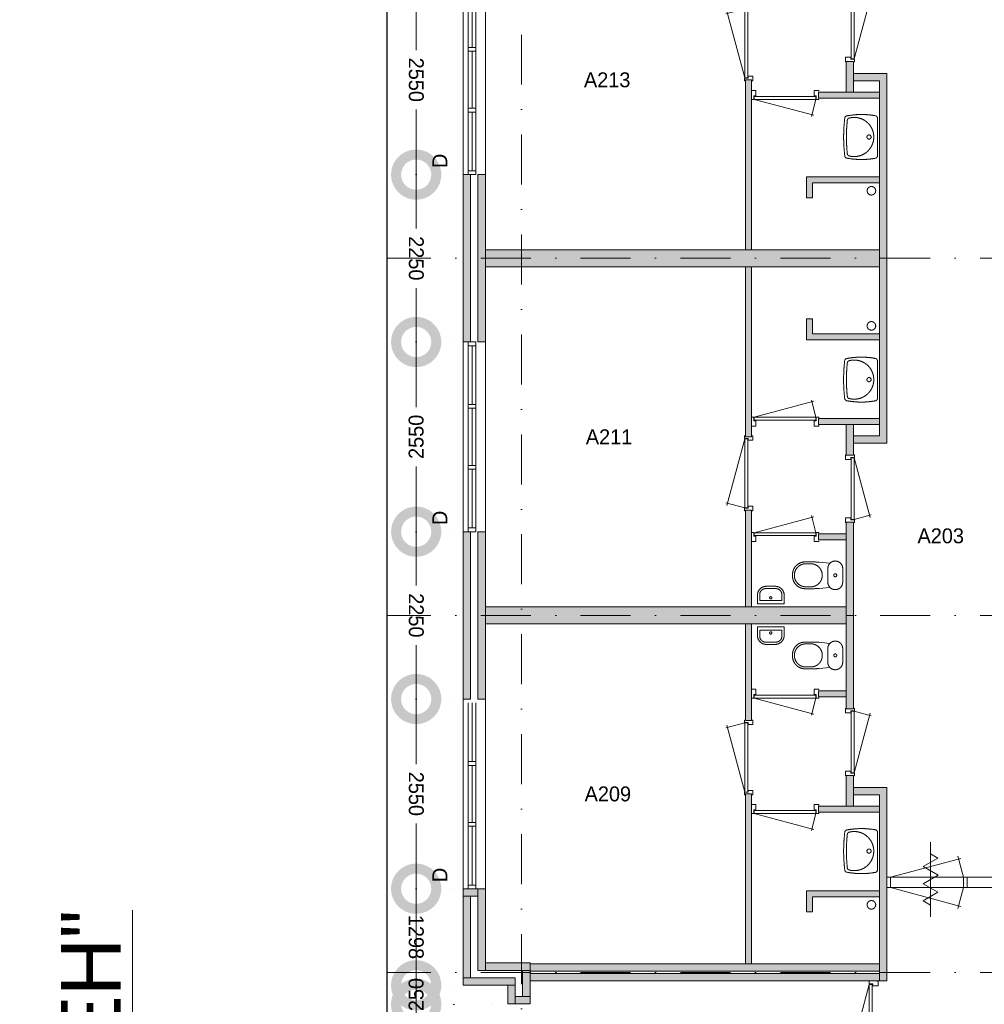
# Model space of a CAD drawing. Header units: millimetres. Extents: x 1701 to 85660, y 0 to 59400.
# Tile 5 of 17: x 25038 to 38012, y 23330 to 36567. Entities that reach past the tile are written whole.
import ezdxf
from ezdxf.enums import TextEntityAlignment as Align
from ezdxf.xclip import XClip

# ---------------------------------------------------------------- set-up
doc = ezdxf.new("R2010")
doc.units = ezdxf.units.MM
doc.header["$PDMODE"] = 3
doc.header["$PDSIZE"] = 1
doc.linetypes.add('DGN1', pattern=[504.6, 0, -504.6])
doc.linetypes.add('DGN4', pattern=[1343.35376, 671.67688, -335.83844, 0, -335.83844])
for name, color, linetype in [('12', 7, 'Continuous'), ('16', 7, 'Continuous'), ('17', 7, 'Continuous'), ('30', 7, 'Continuous'), ('31', 7, 'Continuous'), ('32', 7, 'Continuous'), ('33', 7, 'Continuous'), ('40', 7, 'Continuous'), ('48', 7, 'Continuous'), ('52', 7, 'Continuous'), ('56', 7, 'Continuous'), ('58', 7, 'Continuous'), ('62', 7, 'Continuous')]:
    doc.layers.add(name, color=color, linetype=linetype)
doc.styles.add('dgn003', font='dgn003.shx')
doc.styles.get("Standard").update_dxf_attribs({"font": 'arial.ttf'})
doc.dimstyles.get("Standard").update_dxf_attribs({"dimtxt": 0.18, "dimasz": 0.18, "dimexe": 0.18, "dimexo": 0.0625, "dimgap": 0.09, "dimtad": 0, "dimtih": 1, "dimtoh": 1, "dimdec": 4, "dimzin": 0, "dimdsep": 46, "dimtxsty": 'Standard', "dimcen": 0.09, "dimadec": 0, "dimazin": 0, "dimtfac": 1, "dimtdec": 4, "dimtofl": 0, "dimtmove": 0, "dimatfit": 3, "dimfxl": 1, "dimtolj": 1, "dimtzin": 0, "dimarcsym": 0})

# ---------------------------------------------------------------- blocks, each defined once
blk = doc.blocks.new('930L0934')
at = {"layer": '33', "color": 1, "linetype": 'Continuous', "lineweight": 0}
for p, q in [((-98, 968), (-353.44, 899.56)), ((-98, 38), (-338.7, 936.31))]:
    blk.add_line(p, q, dxfattribs=at)
at = {"layer": '33', "color": 92, "linetype": 'Continuous', "lineweight": 13, "true_color": 0x00e100, "flags": 128}
for points in [[(-90, 1006), (-101, 1006), (-101, 971), (-51, 971), (-51, 946), (11, 946), (11, 1006), (0, 1006)], [(-90, 0), (-101, 0), (-101, 35), (-51, 35), (-51, 60), (11, 60), (11, 0), (0, 0)]]:
    blk.add_lwpolyline(points, dxfattribs=at)
at = {"layer": '33', "color": 2, "linetype": 'Continuous', "lineweight": 13, "true_color": 0xf0f000, "flags": 128}
blk.add_lwpolyline([(-98, 968), (-98, 38), (-58, 38), (-58, 968), (-98, 968)], dxfattribs=at)
blk = doc.blocks.new('830R10103')
at = {"layer": '33', "color": 1, "linetype": 'Continuous', "lineweight": 0}
for p, q in [((108, -38), (336.87, -99.32)), ((108, -868), (322.82, -66.28))]:
    blk.add_line(p, q, dxfattribs=at)
at = {"layer": '33', "color": 92, "linetype": 'Continuous', "lineweight": 13, "true_color": 0x00e100, "flags": 128}
for points in [[(100, 0), (111, 0), (111, -35), (61, -35), (61, -60), (-11, -60), (-11, 0), (0, 0)], [(100, -906), (111, -906), (111, -871), (61, -871), (61, -846), (-11, -846), (-11, -906), (0, -906)]]:
    blk.add_lwpolyline(points, dxfattribs=at)
at = {"layer": '33', "color": 2, "linetype": 'Continuous', "lineweight": 13, "true_color": 0xf0f000, "flags": 128}
blk.add_lwpolyline([(108, -868), (108, -38), (68, -38), (68, -868), (108, -868)], dxfattribs=at)
blk = doc.blocks.new('830R10104')
at = {"layer": '33', "color": 1, "linetype": 'Continuous', "lineweight": 0}
for p, q in [((-868, -108), (-66.28, -322.82)), ((-38, -108), (-99.32, -336.87))]:
    blk.add_line(p, q, dxfattribs=at)
at = {"layer": '33', "color": 92, "linetype": 'Continuous', "lineweight": 13, "true_color": 0x00e100, "flags": 128}
for points in [[(-906, -100), (-906, -111), (-871, -111), (-871, -61), (-846, -61), (-846, 11), (-906, 11), (-906, 0)], [(0, -100), (0, -111), (-35, -111), (-35, -61), (-60, -61), (-60, 11), (0, 11), (0, 0)]]:
    blk.add_lwpolyline(points, dxfattribs=at)
at = {"layer": '33', "color": 2, "linetype": 'Continuous', "lineweight": 13, "true_color": 0xf0f000, "flags": 128}
blk.add_lwpolyline([(-868, -108), (-38, -108), (-38, -68), (-868, -68), (-868, -108)], dxfattribs=at)
blk = doc.blocks.new('WT0134')
at = {"layer": '40', "color": 7, "linetype": 'Continuous', "lineweight": 0}
blk.add_line((-20, -253), (-20, 253), dxfattribs=at)
at = {"layer": '40', "color": 7, "linetype": 'Continuous', "lineweight": 0, "flags": 128}
for points in [[(-459, 256, -0.328769), (-432, 284)], [(-432, 284, -0.090801), (-47, 286)], [(-47, 286, -0.363957), (-20, 253)], [(-459, -256, -0.059915), (-459, 256)], [(-425, -226, -0.052773), (-425, 226)], [(-425, 226, -0.309671), (-401, 254)], [(-401, 254, -1.30637), (-401, -254)], [(-432, -284, -0.328769), (-459, -256)], [(-401, -254, -0.309671), (-425, -226)], [(-20, -253, -0.363957), (-47, -286)], [(-47, -286, -0.090801), (-432, -284)]]:
    blk.add_lwpolyline(points, format="xyb", dxfattribs=at)
at = {"layer": '40', "color": 7, "linetype": 'Continuous', "lineweight": 0}
blk.add_circle((-133, 0), 28.1, dxfattribs=at)
blk = doc.blocks.new('830R10105')
at = {"layer": '33', "color": 1, "linetype": 'Continuous', "lineweight": 0}
for p, q in [((-868, 108), (-66.28, 322.82)), ((-38, 108), (-99.32, 336.87))]:
    blk.add_line(p, q, dxfattribs=at)
at = {"layer": '33', "color": 92, "linetype": 'Continuous', "lineweight": 13, "true_color": 0x00e100, "flags": 128}
for points in [[(-906, 100), (-906, 111), (-871, 111), (-871, 61), (-846, 61), (-846, -11), (-906, -11), (-906, 0)], [(0, 100), (0, 111), (-35, 111), (-35, 61), (-60, 61), (-60, -11), (0, -11), (0, 0)]]:
    blk.add_lwpolyline(points, dxfattribs=at)
at = {"layer": '33', "color": 2, "linetype": 'Continuous', "lineweight": 13, "true_color": 0xf0f000, "flags": 128}
blk.add_lwpolyline([(-868, 108), (-38, 108), (-38, 68), (-868, 68), (-868, 108)], dxfattribs=at)
blk = doc.blocks.new('930L0935')
at = {"layer": '33', "color": 1, "linetype": 'Continuous', "lineweight": 0}
for p, q in [((-98, -38), (-338.7, -936.31)), ((-98, -968), (-353.44, -899.56))]:
    blk.add_line(p, q, dxfattribs=at)
at = {"layer": '33', "color": 92, "linetype": 'Continuous', "lineweight": 13, "true_color": 0x00e100, "flags": 128}
for points in [[(-90, 0), (-101, 0), (-101, -35), (-51, -35), (-51, -60), (11, -60), (11, 0), (0, 0)], [(-90, -1006), (-101, -1006), (-101, -971), (-51, -971), (-51, -946), (11, -946), (11, -1006), (0, -1006)]]:
    blk.add_lwpolyline(points, dxfattribs=at)
at = {"layer": '33', "color": 2, "linetype": 'Continuous', "lineweight": 13, "true_color": 0xf0f000, "flags": 128}
blk.add_lwpolyline([(-98, -968), (-98, -38), (-58, -38), (-58, -968), (-98, -968)], dxfattribs=at)
blk = doc.blocks.new('CLOS0235')
at = {"layer": '40', "color": 7, "linetype": 'Continuous', "lineweight": 0}
for p, q in [((-528, 155), (-436, 155)), ((-670, 1), (-670, -1)), ((-220, 92), (-220, -93)), ((-528, -155), (-436, -155))]:
    blk.add_line(p, q, dxfattribs=at)
at = {"layer": '40', "color": 7, "linetype": 'Continuous', "lineweight": 0, "flags": 128}
for points in [[(-338, 176), (-192, 162), (-192, 162, -0.674333), (-20, 92), (-20, 92), (-20, -93), (-20, -93, -0.674333), (-192, -162), (-192, -162), (-338, -176), (-338, -176, -0.023285), (-431, -180), (-431, -180), (-525, -180), (-525, -180, -0.414214), (-695, -10), (-695, -10), (-695, 10), (-695, 10, -0.414214), (-525, 180), (-525, 180), (-431, 180), (-431, 180, -0.023285), (-338, 176)], [(-528, -155, -0.917521), (-528, 155)], [(-437, 155, -0.917514), (-437, -155)]]:
    blk.add_lwpolyline(points, format="xyb", dxfattribs=at)
at = {"layer": '40', "color": 7, "linetype": 'Continuous', "lineweight": 0}
blk.add_circle((-120, 0), 20, dxfattribs=at)
for centre, start, end in [((-120, 92), 135.9727, 180), ((-120, -93), 180, 224.0273)]:
    blk.add_arc(centre, 100, start, end, dxfattribs=at)
blk = doc.blocks.new('830R10106')
at = {"layer": '33', "color": 1, "linetype": 'Continuous', "lineweight": 0}
for p, q in [((-868, 108), (-66.28, 322.82)), ((-38, 108), (-99.32, 336.87))]:
    blk.add_line(p, q, dxfattribs=at)
at = {"layer": '33', "color": 92, "linetype": 'Continuous', "lineweight": 13, "true_color": 0x00e100, "flags": 128}
for points in [[(-906, 100), (-906, 111), (-871, 111), (-871, 61), (-846, 61), (-846, -11), (-906, -11), (-906, 0)], [(0, 100), (0, 111), (-35, 111), (-35, 61), (-60, 61), (-60, -11), (0, -11), (0, 0)]]:
    blk.add_lwpolyline(points, dxfattribs=at)
at = {"layer": '33', "color": 2, "linetype": 'Continuous', "lineweight": 13, "true_color": 0xf0f000, "flags": 128}
blk.add_lwpolyline([(-868, 108), (-38, 108), (-38, 68), (-868, 68), (-868, 108)], dxfattribs=at)
blk = doc.blocks.new('FT0135')
at = {"layer": '40', "color": 7, "linetype": 'Continuous', "lineweight": 0}
for p, q in [((-149, 65), (-149, 144)), ((180, 135), (180, 20)), ((180, 20), (-180, 20)), ((149, 65), (-149, 65))]:
    blk.add_line(p, q, dxfattribs=at)
at = {"layer": '40', "color": 7, "linetype": 'Continuous', "lineweight": 0, "flags": 128}
for points in [[(-180, 20), (-180, 135)], [(-69, 224), (69, 224)], [(-60, 255), (60, 255)], [(149, 144), (149, 65)]]:
    blk.add_lwpolyline(points, dxfattribs=at)
for points in [[(60, 255, -0.414214), (180, 135)], [(69, 224, -0.414214), (149, 144)]]:
    blk.add_lwpolyline(points, format="xyb", dxfattribs=at)
at = {"layer": '40', "color": 7, "linetype": 'Continuous', "lineweight": 0}
blk.add_circle((-1, 101), 15.1, dxfattribs=at)
for centre, radius in [((-60, 135), 120), ((-69, 144), 80)]:
    blk.add_arc(centre, radius, 90, 180, dxfattribs=at)
blk = doc.blocks.new('WT0135')
at = {"layer": '40', "color": 7, "linetype": 'Continuous', "lineweight": 0}
blk.add_line((-20, 253), (-20, -253), dxfattribs=at)
blk.add_circle((-133, 0), 28.1, dxfattribs=at)
for centre, radius, start, end in [((-426, 252), 33, 100.3455, 173.1425), ((-236, -766), 1068, 79.7983, 100.5514), ((-53, 253), 33, 0, 79.9973), ((1669, 0), 2144, 173.1425, 186.8575), ((1707, 0), 2144, 173.9582, 186.0418), ((-392, 222), 33, 105.1333, 173.9582), ((-332, 0), 263, 254.8667, 105.1333), ((-426, -252), 33, 186.8575, 259.6545), ((-392, -222), 33, 186.0418, 254.8667), ((-53, -253), 33, 280.0027, 0), ((-236, 766), 1068, 259.4486, 280.2017)]:
    blk.add_arc(centre, radius, start, end, dxfattribs=at)
blk = doc.blocks.new('830R10107')
at = {"layer": '33', "color": 1, "linetype": 'Continuous', "lineweight": 0}
for p, q in [((108, 868), (322.82, 66.28)), ((108, 38), (336.87, 99.32))]:
    blk.add_line(p, q, dxfattribs=at)
at = {"layer": '33', "color": 92, "linetype": 'Continuous', "lineweight": 13, "true_color": 0x00e100, "flags": 128}
for points in [[(100, 906), (111, 906), (111, 871), (61, 871), (61, 846), (-11, 846), (-11, 906), (0, 906)], [(100, 0), (111, 0), (111, 35), (61, 35), (61, 60), (-11, 60), (-11, 0), (0, 0)]]:
    blk.add_lwpolyline(points, dxfattribs=at)
at = {"layer": '33', "color": 2, "linetype": 'Continuous', "lineweight": 13, "true_color": 0xf0f000, "flags": 128}
blk.add_lwpolyline([(108, 868), (108, 38), (68, 38), (68, 868), (108, 868)], dxfattribs=at)
blk = doc.blocks.new('830R10108')
at = {"layer": '33', "color": 1, "linetype": 'Continuous', "lineweight": 0}
for p, q in [((-868, -108), (-66.28, -322.82)), ((-38, -108), (-99.32, -336.87))]:
    blk.add_line(p, q, dxfattribs=at)
at = {"layer": '33', "color": 92, "linetype": 'Continuous', "lineweight": 13, "true_color": 0x00e100, "flags": 128}
for points in [[(-906, -100), (-906, -111), (-871, -111), (-871, -61), (-846, -61), (-846, 11), (-906, 11), (-906, 0)], [(0, -100), (0, -111), (-35, -111), (-35, -61), (-60, -61), (-60, 11), (0, 11), (0, 0)]]:
    blk.add_lwpolyline(points, dxfattribs=at)
at = {"layer": '33', "color": 2, "linetype": 'Continuous', "lineweight": 13, "true_color": 0xf0f000, "flags": 128}
blk.add_lwpolyline([(-868, -108), (-38, -108), (-38, -68), (-868, -68), (-868, -108)], dxfattribs=at)
blk = doc.blocks.new('930L0936')
at = {"layer": '33', "color": 1, "linetype": 'Continuous', "lineweight": 0}
for p, q in [((-98, 968), (-353.44, 899.56)), ((-98, 38), (-338.7, 936.31))]:
    blk.add_line(p, q, dxfattribs=at)
at = {"layer": '33', "color": 92, "linetype": 'Continuous', "lineweight": 13, "true_color": 0x00e100, "flags": 128}
for points in [[(-90, 1006), (-101, 1006), (-101, 971), (-51, 971), (-51, 946), (11, 946), (11, 1006), (0, 1006)], [(-90, 0), (-101, 0), (-101, 35), (-51, 35), (-51, 60), (11, 60), (11, 0), (0, 0)]]:
    blk.add_lwpolyline(points, dxfattribs=at)
at = {"layer": '33', "color": 2, "linetype": 'Continuous', "lineweight": 13, "true_color": 0xf0f000, "flags": 128}
blk.add_lwpolyline([(-98, 968), (-98, 38), (-58, 38), (-58, 968), (-98, 968)], dxfattribs=at)
blk = doc.blocks.new('830R10109')
at = {"layer": '33', "color": 1, "linetype": 'Continuous', "lineweight": 0}
for p, q in [((-868, -108), (-66.28, -322.82)), ((-38, -108), (-99.32, -336.87))]:
    blk.add_line(p, q, dxfattribs=at)
at = {"layer": '33', "color": 92, "linetype": 'Continuous', "lineweight": 13, "true_color": 0x00e100, "flags": 128}
for points in [[(-906, -100), (-906, -111), (-871, -111), (-871, -61), (-846, -61), (-846, 11), (-906, 11), (-906, 0)], [(0, -100), (0, -111), (-35, -111), (-35, -61), (-60, -61), (-60, 11), (0, 11), (0, 0)]]:
    blk.add_lwpolyline(points, dxfattribs=at)
at = {"layer": '33', "color": 2, "linetype": 'Continuous', "lineweight": 13, "true_color": 0xf0f000, "flags": 128}
blk.add_lwpolyline([(-868, -108), (-38, -108), (-38, -68), (-868, -68), (-868, -108)], dxfattribs=at)
blk = doc.blocks.new('CLOS0236')
at = {"layer": '40', "color": 7, "linetype": 'Continuous', "lineweight": 0}
for p, q in [((-528, 155), (-436, 155)), ((-670, -1), (-670, 1)), ((-220, -92), (-220, 92)), ((-528, -155), (-436, -155))]:
    blk.add_line(p, q, dxfattribs=at)
at = {"layer": '40', "color": 7, "linetype": 'Continuous', "lineweight": 0, "flags": 128}
for points in [[(-338, -176), (-192, -162), (-192, -162, 0.674333), (-20, -92), (-20, -92), (-20, 92), (-20, 92, 0.674333), (-192, 162), (-192, 162), (-338, 176), (-338, 176, 0.023285), (-431, 180), (-431, 180), (-525, 180), (-525, 180, 0.414214), (-695, 10), (-695, 10), (-695, -10), (-695, -10, 0.414214), (-525, -180), (-525, -180), (-431, -180), (-431, -180, 0.023285), (-338, -176)], [(-220, 92, -0.194504), (-192, 162)], [(-192, -162, -0.194504), (-220, -92)]]:
    blk.add_lwpolyline(points, format="xyb", dxfattribs=at)
at = {"layer": '40', "color": 7, "linetype": 'Continuous', "lineweight": 0}
blk.add_circle((-120, 0), 20, dxfattribs=at)
for centre, start, end in [((-514, 0), 94.9259, 265.0741), ((-450, 0), 274.9263, 85.0736)]:
    blk.add_arc(centre, 156, start, end, dxfattribs=at)
blk = doc.blocks.new('FT0136')
at = {"layer": '40', "color": 7, "linetype": 'Continuous', "lineweight": 0}
for p, q in [((180, -20), (-180, -20)), ((149, -65), (-149, -65)), ((-149, -65), (-149, -144)), ((180, -135), (180, -20))]:
    blk.add_line(p, q, dxfattribs=at)
at = {"layer": '40', "color": 7, "linetype": 'Continuous', "lineweight": 0, "flags": 128}
for points in [[(-180, -20), (-180, -135)], [(149, -144), (149, -65)], [(-69, -224), (69, -224)], [(-60, -255), (60, -255)]]:
    blk.add_lwpolyline(points, dxfattribs=at)
for points in [[(-60, -255, -0.414214), (-180, -135)], [(-69, -224, -0.414214), (-149, -144)]]:
    blk.add_lwpolyline(points, format="xyb", dxfattribs=at)
at = {"layer": '40', "color": 7, "linetype": 'Continuous', "lineweight": 0}
blk.add_circle((-1, -101), 15.1, dxfattribs=at)
for centre, radius in [((60, -135), 120), ((69, -144), 80)]:
    blk.add_arc(centre, radius, 270, 0, dxfattribs=at)
blk = doc.blocks.new('WT0136')
at = {"layer": '40', "color": 7, "linetype": 'Continuous', "lineweight": 0}
blk.add_line((-20, -253), (-20, 253), dxfattribs=at)
at = {"layer": '40', "color": 7, "linetype": 'Continuous', "lineweight": 0, "flags": 128}
for points in [[(-459, 256, -0.328769), (-432, 284)], [(-432, 284, -0.090801), (-47, 286)], [(-47, 286, -0.363957), (-20, 253)], [(-459, -256, -0.059915), (-459, 256)], [(-425, -226, -0.052773), (-425, 226)], [(-425, 226, -0.309671), (-401, 254)], [(-401, 254, -1.30637), (-401, -254)], [(-432, -284, -0.328769), (-459, -256)], [(-401, -254, -0.309671), (-425, -226)], [(-20, -253, -0.363957), (-47, -286)], [(-47, -286, -0.090801), (-432, -284)]]:
    blk.add_lwpolyline(points, format="xyb", dxfattribs=at)
at = {"layer": '40', "color": 7, "linetype": 'Continuous', "lineweight": 0}
blk.add_circle((-133, 0), 28.1, dxfattribs=at)
blk = doc.blocks.new('830R10110')
at = {"layer": '33', "color": 1, "linetype": 'Continuous', "lineweight": 0}
for p, q in [((108, -38), (336.87, -99.32)), ((108, -868), (322.82, -66.28))]:
    blk.add_line(p, q, dxfattribs=at)
at = {"layer": '33', "color": 92, "linetype": 'Continuous', "lineweight": 13, "true_color": 0x00e100, "flags": 128}
for points in [[(100, 0), (111, 0), (111, -35), (61, -35), (61, -60), (-11, -60), (-11, 0), (0, 0)], [(100, -906), (111, -906), (111, -871), (61, -871), (61, -846), (-11, -846), (-11, -906), (0, -906)]]:
    blk.add_lwpolyline(points, dxfattribs=at)
at = {"layer": '33', "color": 2, "linetype": 'Continuous', "lineweight": 13, "true_color": 0xf0f000, "flags": 128}
blk.add_lwpolyline([(108, -868), (108, -38), (68, -38), (68, -868), (108, -868)], dxfattribs=at)
blk = doc.blocks.new('79B1039')
at = {"layer": '12', "color": 7, "linetype": 'Continuous', "lineweight": 0}
blk.add_line((0, 500.48), (0, -500.5), dxfattribs=at)
at = {"layer": '12', "color": 92, "linetype": 'Continuous', "lineweight": 0, "true_color": 0x00e100}
for p, q in [((-100.18, 173.68), (97.62, 287.88)), ((97.62, 287.88), (0, 344.24)), ((100.18, 58), (-100.18, 173.68)), ((-100.18, -57.68), (100.18, 58)), ((97.62, -171.88), (-100.18, -57.68)), ((-100.02, -285.98), (97.62, -171.88)), ((0, -343.72), (-100.02, -285.98))]:
    blk.add_line(p, q, dxfattribs=at)
blk = doc.blocks.new('_DotSmall')
at = {"color": 0, "linetype": 'ByBlock', "const_width": 0.5}
blk.add_lwpolyline([(-0.0625, 0, 1), (0.0625, 0, 1)], format="xyb", close=True, dxfattribs=at)
blk = doc.blocks.new('*D15597')
at = {"layer": '58', "color": 3, "linetype": 'Continuous', "lineweight": 0, "transparency": 16777216}
for p, q in [((36433, 17058), (36433, 16928)), ((36433, 16158), (36433, 16287))]:
    blk.add_line(p, q, dxfattribs=at)
at = {"layer": 'Defpoints', "color": 0, "linetype": 'Continuous', "transparency": 16777216}
for p in [(36433, 17058), (37665, 17058), (37665, 16158)]:
    blk.add_point(p, dxfattribs=at)
at = {"layer": '58', "color": 3, "linetype": 'Continuous', "lineweight": 0, "transparency": 16777216, "xscale": 1080, "yscale": 1080, "zscale": 1080}
for p, rotation in [((36433, 17058), 90), ((36433, 16158), 270)]:
    blk.add_blockref('_DotSmall', p, dxfattribs=dict(at, rotation=rotation))
at = {"layer": '58', "color": 3, "linetype": 'Continuous', "lineweight": 0, "transparency": 16777216, "insert": (36433, 16608), "char_height": 200, "attachment_point": 5, "rotation": 270, "style": 'dgn003'}
blk.add_mtext('\\A1;900', dxfattribs=at)
blk = doc.blocks.new('*D15598')
at = {"layer": '58', "color": 3, "linetype": 'Continuous', "lineweight": 0, "transparency": 16777216}
for p, q in [((36433, 18618), (36433, 18358)), ((36433, 17320), (36433, 17579))]:
    blk.add_line(p, q, dxfattribs=at)
at = {"layer": 'Defpoints', "color": 0, "linetype": 'Continuous', "transparency": 16777216}
for p in [(36433, 18618), (37065, 18618), (37065, 17320)]:
    blk.add_point(p, dxfattribs=at)
at = {"layer": '58', "color": 3, "linetype": 'Continuous', "lineweight": 0, "transparency": 16777216, "xscale": 1080, "yscale": 1080, "zscale": 1080}
for p, rotation in [((36433, 18618), 90), ((36433, 17320), 270)]:
    blk.add_blockref('_DotSmall', p, dxfattribs=dict(at, rotation=rotation))
at = {"layer": '58', "color": 3, "linetype": 'Continuous', "lineweight": 0, "transparency": 16777216, "insert": (36433, 17969), "char_height": 200, "attachment_point": 5, "rotation": 270, "style": 'dgn003'}
blk.add_mtext('\\A1;1298', dxfattribs=at)
blk = doc.blocks.new('*D15599')
at = {"layer": '58', "color": 3, "linetype": 'Continuous', "lineweight": 0, "transparency": 16777216}
for p, q in [((36433.44, 17319.93), (36433.44, 18399.93)), ((36433.44, 17319.93), (36433.44, 17069.93)), ((36433.44, 17069.93), (36433.44, 15989.93))]:
    blk.add_line(p, q, dxfattribs=at)
at = {"layer": 'Defpoints', "color": 0, "linetype": 'Continuous', "transparency": 16777216}
for p in [(37664.76, 17319.93), (36433.44, 17069.93), (37664.76, 17069.93)]:
    blk.add_point(p, dxfattribs=at)
at = {"layer": '58', "color": 3, "linetype": 'Continuous', "lineweight": 0, "transparency": 16777216, "xscale": 1080, "yscale": 1080, "zscale": 1080}
for p, rotation in [((36433.44, 17319.93), 270), ((36433.44, 17069.93), 90)]:
    blk.add_blockref('_DotSmall', p, dxfattribs=dict(at, rotation=rotation))
at = {"layer": '58', "color": 3, "linetype": 'Continuous', "lineweight": 0, "transparency": 16777216, "insert": (36433.44, 17194.93), "char_height": 200, "attachment_point": 5, "rotation": 90, "style": 'dgn003'}
blk.add_mtext('\\A1;250', dxfattribs=at)
blk = doc.blocks.new('*D15600')
at = {"layer": '58', "color": 3, "linetype": 'Continuous', "lineweight": 0, "transparency": 16777216}
for p, q in [((36433.44, 21167.77), (36433.44, 20292.77)), ((36433.44, 18617.77), (36433.44, 19492.77))]:
    blk.add_line(p, q, dxfattribs=at)
at = {"layer": 'Defpoints', "color": 0, "linetype": 'Continuous', "transparency": 16777216}
for p in [(36433.44, 21167.77), (37064.76, 21167.77), (37064.76, 18617.77)]:
    blk.add_point(p, dxfattribs=at)
at = {"layer": '58', "color": 3, "linetype": 'Continuous', "lineweight": 0, "transparency": 16777216, "xscale": 1080, "yscale": 1080, "zscale": 1080}
for p, rotation in [((36433.44, 21167.77), 90), ((36433.44, 18617.77), 270)]:
    blk.add_blockref('_DotSmall', p, dxfattribs=dict(at, rotation=rotation))
at = {"layer": '58', "color": 3, "linetype": 'Continuous', "lineweight": 0, "transparency": 16777216, "insert": (36433.44, 19892.77), "char_height": 200, "attachment_point": 5, "rotation": 270, "style": 'dgn003'}
blk.add_mtext('\\A1;2550', dxfattribs=at)
blk = doc.blocks.new('*D15601')
at = {"layer": '58', "color": 3, "linetype": 'Continuous', "lineweight": 0, "transparency": 16777216}
for p, q in [((36433.44, 23417.77), (36433.44, 22692.77)), ((36433.44, 21167.77), (36433.44, 21892.77))]:
    blk.add_line(p, q, dxfattribs=at)
at = {"layer": 'Defpoints', "color": 0, "linetype": 'Continuous', "transparency": 16777216}
for p in [(36433.44, 23417.77), (37064.76, 23417.77), (37064.76, 21167.77)]:
    blk.add_point(p, dxfattribs=at)
at = {"layer": '58', "color": 3, "linetype": 'Continuous', "lineweight": 0, "transparency": 16777216, "xscale": 1080, "yscale": 1080, "zscale": 1080}
for p, rotation in [((36433.44, 23417.77), 90), ((36433.44, 21167.77), 270)]:
    blk.add_blockref('_DotSmall', p, dxfattribs=dict(at, rotation=rotation))
at = {"layer": '58', "color": 3, "linetype": 'Continuous', "lineweight": 0, "transparency": 16777216, "insert": (36433.44, 22292.77), "char_height": 200, "attachment_point": 5, "rotation": 270, "style": 'dgn003'}
blk.add_mtext('\\A1;2250', dxfattribs=at)
blk = doc.blocks.new('*D15602')
at = {"layer": '58', "color": 3, "linetype": 'Continuous', "lineweight": 0, "transparency": 16777216}
for p, q in [((36433.44, 25967.77), (36433.44, 25092.77)), ((36433.44, 23417.77), (36433.44, 24292.77))]:
    blk.add_line(p, q, dxfattribs=at)
at = {"layer": 'Defpoints', "color": 0, "linetype": 'Continuous', "transparency": 16777216}
for p in [(37064.76, 25967.77), (36433.44, 23417.77), (37064.76, 23417.77)]:
    blk.add_point(p, dxfattribs=at)
at = {"layer": '58', "color": 3, "linetype": 'Continuous', "lineweight": 0, "transparency": 16777216, "xscale": 1080, "yscale": 1080, "zscale": 1080}
for p, rotation in [((36433.44, 25967.77), 90), ((36433.44, 23417.77), 270)]:
    blk.add_blockref('_DotSmall', p, dxfattribs=dict(at, rotation=rotation))
at = {"layer": '58', "color": 3, "linetype": 'Continuous', "lineweight": 0, "transparency": 16777216, "insert": (36433.44, 24692.77), "char_height": 200, "attachment_point": 5, "rotation": 90, "style": 'dgn003'}
blk.add_mtext('\\A1;2550', dxfattribs=at)
blk = doc.blocks.new('*D15603')
at = {"layer": '58', "color": 3, "linetype": 'Continuous', "lineweight": 0, "transparency": 16777216}
for p, q in [((36433.44, 28217.77), (36433.44, 27492.77)), ((36433.44, 25967.77), (36433.44, 26692.77))]:
    blk.add_line(p, q, dxfattribs=at)
at = {"layer": 'Defpoints', "color": 0, "linetype": 'Continuous', "transparency": 16777216}
for p in [(36433.44, 28217.77), (37064.76, 28217.77), (37064.76, 25967.77)]:
    blk.add_point(p, dxfattribs=at)
at = {"layer": '58', "color": 3, "linetype": 'Continuous', "lineweight": 0, "transparency": 16777216, "xscale": 1080, "yscale": 1080, "zscale": 1080}
for p, rotation in [((36433.44, 28217.77), 90), ((36433.44, 25967.77), 270)]:
    blk.add_blockref('_DotSmall', p, dxfattribs=dict(at, rotation=rotation))
at = {"layer": '58', "color": 3, "linetype": 'Continuous', "lineweight": 0, "transparency": 16777216, "insert": (36433.44, 27092.77), "char_height": 200, "attachment_point": 5, "rotation": 270, "style": 'dgn003'}
blk.add_mtext('\\A1;2250', dxfattribs=at)
blk = doc.blocks.new('*D15604')
at = {"layer": '58', "color": 3, "linetype": 'Continuous', "lineweight": 0, "transparency": 16777216}
for p, q in [((36433.44, 30767.77), (36433.44, 29892.77)), ((36433.44, 28217.77), (36433.44, 29092.77))]:
    blk.add_line(p, q, dxfattribs=at)
at = {"layer": 'Defpoints', "color": 0, "linetype": 'Continuous', "transparency": 16777216}
for p in [(36433.44, 30767.77), (37064.76, 30767.77), (37064.76, 28217.77)]:
    blk.add_point(p, dxfattribs=at)
at = {"layer": '58', "color": 3, "linetype": 'Continuous', "lineweight": 0, "transparency": 16777216, "xscale": 1080, "yscale": 1080, "zscale": 1080}
for p, rotation in [((36433.44, 30767.77), 90), ((36433.44, 28217.77), 270)]:
    blk.add_blockref('_DotSmall', p, dxfattribs=dict(at, rotation=rotation))
at = {"layer": '58', "color": 3, "linetype": 'Continuous', "lineweight": 0, "transparency": 16777216, "insert": (36433.44, 29492.77), "char_height": 200, "attachment_point": 5, "rotation": 270, "style": 'dgn003'}
blk.add_mtext('\\A1;2550', dxfattribs=at)
blk = doc.blocks.new('50E03_329_B02 - Default')
at = {"layer": '16'}
for points in [[(37164.76, 25967.77), (37164.76, 28217.77), (37064.76, 28217.77), (37064.76, 25967.77)], [(37164.76, 21167.77), (37164.76, 23417.77), (37064.76, 23417.77), (37064.76, 21167.77)], [(37064.76, 18617.77), (37264.76, 18617.77), (37264.76, 18517.77), (37064.76, 18517.77)], [(37064.76, 18517.77), (37164.76, 18517.77), (37164.76, 17419.93), (37064.76, 17419.93)], [(37964.76, 17519.93), (37864.76, 17519.93), (37864.76, 17169.93), (37964.76, 17169.93)], [(37764.76, 17419.93), (37064.76, 17419.93), (37064.76, 17319.93), (37764.76, 17319.93)], [(37764.76, 17069.93), (37664.76, 17069.93), (37664.76, 17319.93), (37764.76, 17319.93)], [(37964.76, 17069.93), (37764.76, 17069.93), (37764.76, 17169.93), (37964.76, 17169.93)]]:
    blk.add_hatch(color=7, dxfattribs=at).paths.add_polyline_path(points)
at = {"layer": '62'}
for color, points in [(7, [(42214.76, 29327.77), (42214.76, 29737.77), (42314.76, 29737.77), (42314.76, 29327.77)]), (7, [(42764.76, 27092.77), (42664.76, 27092.77), (42664.76, 29477.77), (42314.76, 29477.77), (42314.76, 29577.77), (42764.76, 29577.77)]), (9, [(40944.76, 27207.77), (40944.76, 29492.77), (40864.76, 29492.77), (40864.76, 27207.77)]), (9, [(41844.76, 29247.77), (41844.76, 29327.77), (42664.76, 29327.77), (42664.76, 29247.77)]), (9, [(37364.76, 25967.77), (37364.76, 28217.77), (37264.76, 28217.77), (37264.76, 25967.77)]), (9, [(41764.76, 27907.77), (41684.76, 27907.77), (41684.76, 28187.77), (42664.76, 28187.77), (42664.76, 28107.77), (41764.76, 28107.77)]), (9, [(37364.76, 27207.77), (42664.76, 27207.77), (42664.76, 26977.77), (37364.76, 26977.77)]), (7, [(42764.76, 27092.77), (42664.76, 27092.77), (42664.76, 24707.77), (42314.76, 24707.77), (42314.76, 24607.77), (42764.76, 24607.77)]), (9, [(40944.76, 26977.77), (40944.76, 24692.77), (40864.76, 24692.77), (40864.76, 26977.77)]), (9, [(41764.76, 26277.77), (41684.76, 26277.77), (41684.76, 25997.77), (42664.76, 25997.77), (42664.76, 26077.77), (41764.76, 26077.77)]), (9, [(41844.76, 24937.77), (41844.76, 24857.77), (42664.76, 24857.77), (42664.76, 24937.77)]), (7, [(42214.76, 24857.77), (42214.76, 24447.77), (42314.76, 24447.77), (42314.76, 24857.77)]), (9, [(40944.76, 23707.77), (40944.76, 22407.77), (40864.76, 22407.77), (40864.76, 23707.77)]), (7, [(42214.76, 23547.77), (42214.76, 22292.77), (42314.76, 22292.77), (42314.76, 23547.77)]), (9, [(37364.76, 21167.77), (37364.76, 23417.77), (37264.76, 23417.77), (37264.76, 21167.77)]), (9, [(41844.76, 23387.77), (41844.76, 23307.77), (42214.76, 23307.77), (42214.76, 23387.77)]), (9, [(37364.76, 22407.77), (42214.76, 22407.77), (42214.76, 22177.77), (37364.76, 22177.77)]), (7, [(42214.76, 21037.77), (42214.76, 22292.77), (42314.76, 22292.77), (42314.76, 21037.77)]), (9, [(40944.76, 20877.77), (40944.76, 22177.77), (40864.76, 22177.77), (40864.76, 20877.77)]), (9, [(41844.76, 21197.77), (41844.76, 21277.77), (42214.76, 21277.77), (42214.76, 21197.77)]), (7, [(42214.76, 19727.77), (42214.76, 20137.77), (42314.76, 20137.77), (42314.76, 19727.77)]), (9, [(40944.76, 17607.77), (40944.76, 19892.77), (40864.76, 19892.77), (40864.76, 17607.77)]), (7, [(42764.76, 17377.77), (42664.76, 17377.77), (42664.76, 19877.77), (42314.76, 19877.77), (42314.76, 19977.77), (42764.76, 19977.77)]), (9, [(41844.76, 19647.77), (41844.76, 19727.77), (42664.76, 19727.77), (42664.76, 19647.77)]), (9, [(37364.76, 18617.77), (37264.76, 18617.77), (37264.76, 17519.93), (37364.76, 17519.93)]), (9, [(41764.76, 18307.77), (41684.76, 18307.77), (41684.76, 18587.77), (42664.76, 18587.77), (42664.76, 18507.77), (41764.76, 18507.77)]), (9, [(37364.76, 17519.93), (37964.76, 17519.93), (37964.76, 17619.93), (37364.76, 17619.93)]), (9, [(37964.76, 17607.77), (42664.76, 17607.77), (42664.76, 17507.77), (37964.76, 17507.77)]), (9, [(37964.76, 17377.77), (42664.76, 17377.77), (42664.76, 17477.77), (37964.76, 17477.77)])]:
    blk.add_hatch(color=color, dxfattribs=at).paths.add_polyline_path(points)
at = {"layer": '16', "color": 92, "linetype": 'Continuous', "lineweight": 0, "true_color": 0x00e100}
for p, q in [((37064.76, 18617.77), (37064.76, 17319.93)), ((37064.76, 18617.77), (37364.76, 18617.77)), ((37364.76, 18617.77), (37364.76, 17619.93)), ((37164.76, 18517.77), (37164.76, 17419.93)), ((37164.76, 18517.77), (37264.76, 18517.77)), ((37264.76, 18517.77), (37264.76, 17519.93)), ((37364.76, 17619.93), (37964.76, 17619.93)), ((37964.76, 17069.93), (37964.76, 17619.93)), ((37264.76, 17519.93), (37864.76, 17519.93)), ((37864.76, 17169.93), (37864.76, 17519.93)), ((37164.76, 17419.93), (37764.76, 17419.93)), ((37764.76, 17169.93), (37764.76, 17419.93)), ((37064.76, 17319.93), (37664.76, 17319.93)), ((37664.76, 17069.93), (37664.76, 17319.93)), ((37764.76, 17169.93), (37864.76, 17169.93)), ((37664.76, 17069.93), (37964.76, 17069.93))]:
    blk.add_line(p, q, dxfattribs=at)
at = {"layer": '16', "color": 92, "linetype": 'Continuous', "lineweight": 0, "true_color": 0x00e100, "flags": 128}
for points in [[(42314.76, 29327.77), (42314.76, 29737.77), (42214.76, 29737.77), (42214.76, 29327.77), (42314.76, 29327.77)], [(42764.76, 27092.77), (42764.76, 29577.77), (42314.76, 29577.77), (42314.76, 29477.77), (42664.76, 29477.77), (42664.76, 27092.77), (42764.76, 27092.77)], [(40944.76, 29492.77), (40944.76, 27207.77), (40864.76, 27207.77), (40864.76, 29492.77), (40944.76, 29492.77)], [(42664.76, 29247.77), (42664.76, 29327.77), (41844.76, 29327.77), (41844.76, 29247.77), (42664.76, 29247.77)], [(37164.76, 25967.77), (37164.76, 28217.77), (37064.76, 28217.77), (37064.76, 25967.77), (37164.76, 25967.77)], [(37364.76, 25967.77), (37364.76, 28217.77), (37264.76, 28217.77), (37264.76, 25967.77), (37364.76, 25967.77)], [(42664.76, 28107.77), (41764.76, 28107.77), (41764.76, 27907.77), (41684.76, 27907.77), (41684.76, 28187.77), (42664.76, 28187.77), (42664.76, 28107.77)], [(42764.76, 27092.77), (42764.76, 24607.77), (42314.76, 24607.77), (42314.76, 24707.77), (42664.76, 24707.77), (42664.76, 27092.77), (42764.76, 27092.77)], [(40944.76, 24692.77), (40944.76, 26977.77), (40864.76, 26977.77), (40864.76, 24692.77), (40944.76, 24692.77)], [(42664.76, 26077.77), (41764.76, 26077.77), (41764.76, 26277.77), (41684.76, 26277.77), (41684.76, 25997.77), (42664.76, 25997.77), (42664.76, 26077.77)], [(42664.76, 24937.77), (42664.76, 24857.77), (41844.76, 24857.77), (41844.76, 24937.77), (42664.76, 24937.77)], [(42314.76, 24857.77), (42314.76, 24447.77), (42214.76, 24447.77), (42214.76, 24857.77), (42314.76, 24857.77)], [(40944.76, 22407.77), (40944.76, 23707.77), (40864.76, 23707.77), (40864.76, 22407.77), (40944.76, 22407.77)], [(42314.76, 23547.77), (42314.76, 22292.77), (42214.76, 22292.77), (42214.76, 23547.77), (42314.76, 23547.77)], [(37164.76, 21167.77), (37164.76, 23417.77), (37064.76, 23417.77), (37064.76, 21167.77), (37164.76, 21167.77)], [(37364.76, 21167.77), (37364.76, 23417.77), (37264.76, 23417.77), (37264.76, 21167.77), (37364.76, 21167.77)], [(42214.76, 23387.77), (42214.76, 23307.77), (41844.76, 23307.77), (41844.76, 23387.77), (42214.76, 23387.77)], [(42314.76, 21037.77), (42314.76, 22292.77), (42214.76, 22292.77), (42214.76, 21037.77), (42314.76, 21037.77)], [(40944.76, 22177.77), (40944.76, 20877.77), (40864.76, 20877.77), (40864.76, 22177.77), (40944.76, 22177.77)], [(42214.76, 21197.77), (42214.76, 21277.77), (41844.76, 21277.77), (41844.76, 21197.77), (42214.76, 21197.77)], [(42314.76, 19727.77), (42314.76, 20137.77), (42214.76, 20137.77), (42214.76, 19727.77), (42314.76, 19727.77)], [(40944.76, 19892.77), (40944.76, 17607.77), (40864.76, 17607.77), (40864.76, 19892.77), (40944.76, 19892.77)], [(42764.76, 17377.77), (42764.76, 19977.77), (42314.76, 19977.77), (42314.76, 19877.77), (42664.76, 19877.77), (42664.76, 17377.77), (42764.76, 17377.77)], [(42664.76, 19647.77), (42664.76, 19727.77), (41844.76, 19727.77), (41844.76, 19647.77), (42664.76, 19647.77)], [(42664.76, 18507.77), (41764.76, 18507.77), (41764.76, 18307.77), (41684.76, 18307.77), (41684.76, 18587.77), (42664.76, 18587.77), (42664.76, 18507.77)]]:
    blk.add_lwpolyline(points, dxfattribs=at)
at = {"layer": '16', "color": 7, "linetype": 'Continuous', "lineweight": 0, "flags": 128}
for points in [[(37164.76, 25967.77), (37164.76, 28217.77), (37064.76, 28217.77), (37064.76, 25967.77), (37164.76, 25967.77)], [(37164.76, 21167.77), (37164.76, 23417.77), (37064.76, 23417.77), (37064.76, 21167.77), (37164.76, 21167.77)], [(37064.76, 18617.77), (37264.76, 18617.77), (37264.76, 18517.77), (37064.76, 18517.77), (37064.76, 18617.77)], [(37064.76, 18517.77), (37164.76, 18517.77), (37164.76, 17419.93), (37064.76, 17419.93), (37064.76, 18517.77)], [(37964.76, 17519.93), (37864.76, 17519.93), (37864.76, 17169.93), (37964.76, 17169.93), (37964.76, 17519.93)], [(37764.76, 17419.93), (37064.76, 17419.93), (37064.76, 17319.93), (37764.76, 17319.93), (37764.76, 17419.93)], [(37764.76, 17069.93), (37664.76, 17069.93), (37664.76, 17319.93), (37764.76, 17319.93), (37764.76, 17069.93)], [(37964.76, 17069.93), (37764.76, 17069.93), (37764.76, 17169.93), (37964.76, 17169.93), (37964.76, 17069.93)]]:
    blk.add_lwpolyline(points, dxfattribs=at)
at = {"layer": '17', "color": 92, "linetype": 'Continuous', "lineweight": 0, "true_color": 0x00e100, "flags": 128}
for points in [[(42664.76, 26977.77), (42664.76, 27207.77), (37364.76, 27207.77), (37364.76, 26977.77), (42664.76, 26977.77)], [(42214.76, 22407.77), (42214.76, 22177.77), (37364.76, 22177.77), (37364.76, 22407.77), (42214.76, 22407.77)], [(37964.76, 17507.77), (42664.76, 17507.77), (42664.76, 17607.77), (37964.76, 17607.77), (37964.76, 17507.77)], [(37964.76, 17377.77), (42664.76, 17377.77), (42664.76, 17477.77), (37964.76, 17477.77), (37964.76, 17377.77)]]:
    blk.add_lwpolyline(points, dxfattribs=at)
at = {"layer": '30', "color": 3, "linetype": 'Continuous', "lineweight": 0}
for p, q in [((37064.76, 30767.77), (37064.76, 28217.77)), ((37364.76, 30767.77), (37364.76, 28217.77)), ((37064.76, 23417.77), (37064.76, 25967.77)), ((37364.76, 23417.77), (37364.76, 25967.77)), ((37064.76, 21167.77), (37064.76, 18617.77)), ((37364.76, 21167.77), (37364.76, 18617.77))]:
    blk.add_line(p, q, dxfattribs=at)
at = {"layer": '31', "color": 3, "linetype": 'Continuous', "lineweight": 0}
for p, q in [((44364.76, 18772.92), (42764.76, 18772.92)), ((44364.76, 18632.92), (42764.76, 18632.92))]:
    blk.add_line(p, q, dxfattribs=at)
at = {"layer": '32', "color": 3, "linetype": 'Continuous', "lineweight": 0}
for p, q in [((37134.76, 30717.77), (37134.76, 28217.77)), ((37184.76, 30717.77), (37184.76, 29926.1)), ((37234.76, 28267.77), (37234.76, 30717.77)), ((37184.76, 29876.1), (37184.76, 29109.43)), ((37184.76, 29059.43), (37184.76, 28267.77)), ((37134.76, 23467.77), (37134.76, 25967.77)), ((37184.76, 25126.11), (37184.76, 25917.77)), ((37234.76, 25917.77), (37234.76, 23467.77)), ((37184.76, 24309.44), (37184.76, 25076.11)), ((37184.76, 23467.77), (37184.76, 24259.44)), ((37234.76, 23467.77), (37134.76, 23467.77)), ((37134.76, 21117.77), (37134.76, 18617.77)), ((37184.76, 21117.77), (37184.76, 20326.1)), ((37234.76, 18667.77), (37234.76, 21117.77)), ((37184.76, 20276.1), (37184.76, 19509.43)), ((37184.76, 19459.43), (37184.76, 18667.77))]:
    blk.add_line(p, q, dxfattribs=at)
at = {"layer": '32', "color": 3, "linetype": 'Continuous', "lineweight": 0, "flags": 128}
for points in [[(37134.76, 29926.1), (37134.76, 29876.1), (37234.76, 29876.1), (37234.76, 29926.1), (37134.76, 29926.1)], [(37134.76, 29109.43), (37134.76, 29059.43), (37234.76, 29059.43), (37234.76, 29109.43), (37134.76, 29109.43)], [(37134.76, 28267.77), (37134.76, 28217.77), (37234.76, 28217.77), (37234.76, 28267.77), (37134.76, 28267.77)], [(37134.76, 25917.77), (37134.76, 25967.77), (37234.76, 25967.77), (37234.76, 25917.77), (37134.76, 25917.77)], [(37134.76, 25076.11), (37134.76, 25126.11), (37234.76, 25126.11), (37234.76, 25076.11), (37134.76, 25076.11)], [(37134.76, 24259.44), (37134.76, 24309.44), (37234.76, 24309.44), (37234.76, 24259.44), (37134.76, 24259.44)], [(37134.76, 23417.77), (37134.76, 23467.77), (37234.76, 23467.77), (37234.76, 23417.77), (37134.76, 23417.77)], [(37134.76, 20326.1), (37134.76, 20276.1), (37234.76, 20276.1), (37234.76, 20326.1), (37134.76, 20326.1)], [(37134.76, 19509.43), (37134.76, 19459.43), (37234.76, 19459.43), (37234.76, 19509.43), (37134.76, 19509.43)], [(37134.76, 18667.77), (37134.76, 18617.77), (37234.76, 18617.77), (37234.76, 18667.77), (37134.76, 18667.77)], [(42814.76, 18633.92), (42764.76, 18633.92), (42764.76, 18772.92), (42814.76, 18772.92), (42814.76, 18633.92)], [(43844.76, 18633.92), (43794.76, 18633.92), (43794.76, 18772.92), (43844.76, 18772.92), (43844.76, 18633.92)]]:
    blk.add_lwpolyline(points, dxfattribs=at)
at = {"layer": '33', "color": 1, "linetype": 'Continuous', "lineweight": 0}
for p, q in [((42814.76, 18772.92), (43758.7, 19025.85)), ((43794.76, 18772.92), (43718.84, 19056.25)), ((42814.76, 18633.92), (43758.7, 18380.99)), ((43794.76, 18633.92), (43718.84, 18350.59)), ((42526.76, 17330.47), (42288.65, 16441.86))]:
    blk.add_line(p, q, dxfattribs=at)
at = {"layer": '33', "color": 92, "linetype": 'Continuous', "lineweight": 13, "true_color": 0x00e100, "flags": 128}
blk.add_lwpolyline([(42534.76, 17374.45), (42523.76, 17374.45), (42523.76, 17339.45), (42573.76, 17339.45), (42573.76, 17314.45), (42645.76, 17314.45), (42645.76, 17374.45), (42634.76, 17374.45)], dxfattribs=at)
at = {"layer": '33', "color": 2, "linetype": 'Continuous', "lineweight": 13, "true_color": 0xf0f000, "flags": 128}
blk.add_lwpolyline([(42526.76, 17330.47), (42526.76, 16395.77), (42566.76, 16395.77), (42566.76, 17330.47), (42526.76, 17330.47)], dxfattribs=at)
at = {"layer": '40', "color": 3, "linetype": 'Continuous', "lineweight": 0}
for centre in [(42556.16, 28001.01), (42556.16, 26184.53), (42556.16, 18401.01)]:
    blk.add_circle(centre, 57.46, dxfattribs=at)
at = {"layer": '56', "color": 3, "linetype": 'DGN4', "lineweight": 0}
for p, q in [((33049.76, 50407.77), (33049.76, 1494.98)), ((37849.76, 50407.77), (37849.76, 1494.98)), ((51564.76, 27092.77), (-3435.24, 27092.77)), ((51564.76, 22292.77), (-3435.24, 22292.77)), ((51564.76, 17492.77), (-3435.24, 17492.77))]:
    blk.add_line(p, q, dxfattribs=at)
at = {"layer": '58', "color": 3, "linetype": 'DGN1', "lineweight": 0}
for p, q in [((36433.44, 28217.77), (37064.76, 28217.77)), ((36433.44, 25967.77), (37064.76, 25967.77)), ((36433.44, 23417.77), (37064.76, 23417.77)), ((36433.44, 21167.77), (37064.76, 21167.77)), ((36433.44, 18617.77), (37064.76, 18617.77)), ((36433.44, 17319.93), (37064.76, 17319.93)), ((36433.44, 17057.77), (37664.76, 17069.93))]:
    blk.add_line(p, q, dxfattribs=at)
at = {"layer": '62', "color": 7, "linetype": 'Continuous', "lineweight": 0, "flags": 128}
for points in [[(42214.76, 29327.77), (42214.76, 29737.77), (42314.76, 29737.77), (42314.76, 29327.77), (42214.76, 29327.77)], [(42764.76, 27092.77), (42664.76, 27092.77), (42664.76, 29477.77), (42314.76, 29477.77), (42314.76, 29577.77), (42764.76, 29577.77), (42764.76, 27092.77)], [(42764.76, 27092.77), (42664.76, 27092.77), (42664.76, 24707.77), (42314.76, 24707.77), (42314.76, 24607.77), (42764.76, 24607.77), (42764.76, 27092.77)], [(42214.76, 24857.77), (42214.76, 24447.77), (42314.76, 24447.77), (42314.76, 24857.77), (42214.76, 24857.77)], [(42214.76, 23547.77), (42214.76, 22292.77), (42314.76, 22292.77), (42314.76, 23547.77), (42214.76, 23547.77)], [(42214.76, 21037.77), (42214.76, 22292.77), (42314.76, 22292.77), (42314.76, 21037.77), (42214.76, 21037.77)], [(42214.76, 19727.77), (42214.76, 20137.77), (42314.76, 20137.77), (42314.76, 19727.77), (42214.76, 19727.77)], [(42764.76, 17377.77), (42664.76, 17377.77), (42664.76, 19877.77), (42314.76, 19877.77), (42314.76, 19977.77), (42764.76, 19977.77), (42764.76, 17377.77)]]:
    blk.add_lwpolyline(points, dxfattribs=at)
at = {"layer": '62', "color": 9, "linetype": 'Continuous', "lineweight": 0, "flags": 128}
for points in [[(40944.76, 27207.77), (40944.76, 29492.77), (40864.76, 29492.77), (40864.76, 27207.77), (40944.76, 27207.77)], [(41844.76, 29247.77), (41844.76, 29327.77), (42664.76, 29327.77), (42664.76, 29247.77), (41844.76, 29247.77)], [(37364.76, 25967.77), (37364.76, 28217.77), (37264.76, 28217.77), (37264.76, 25967.77), (37364.76, 25967.77)], [(41764.76, 27907.77), (41684.76, 27907.77), (41684.76, 28187.77), (42664.76, 28187.77), (42664.76, 28107.77), (41764.76, 28107.77), (41764.76, 27907.77)], [(37364.76, 27207.77), (42664.76, 27207.77), (42664.76, 26977.77), (37364.76, 26977.77), (37364.76, 27207.77)], [(40944.76, 26977.77), (40944.76, 24692.77), (40864.76, 24692.77), (40864.76, 26977.77), (40944.76, 26977.77)], [(41764.76, 26277.77), (41684.76, 26277.77), (41684.76, 25997.77), (42664.76, 25997.77), (42664.76, 26077.77), (41764.76, 26077.77), (41764.76, 26277.77)], [(41844.76, 24937.77), (41844.76, 24857.77), (42664.76, 24857.77), (42664.76, 24937.77), (41844.76, 24937.77)], [(40944.76, 23707.77), (40944.76, 22407.77), (40864.76, 22407.77), (40864.76, 23707.77), (40944.76, 23707.77)], [(37364.76, 21167.77), (37364.76, 23417.77), (37264.76, 23417.77), (37264.76, 21167.77), (37364.76, 21167.77)], [(41844.76, 23387.77), (41844.76, 23307.77), (42214.76, 23307.77), (42214.76, 23387.77), (41844.76, 23387.77)], [(37364.76, 22407.77), (42214.76, 22407.77), (42214.76, 22177.77), (37364.76, 22177.77), (37364.76, 22407.77)], [(40944.76, 20877.77), (40944.76, 22177.77), (40864.76, 22177.77), (40864.76, 20877.77), (40944.76, 20877.77)], [(41844.76, 21197.77), (41844.76, 21277.77), (42214.76, 21277.77), (42214.76, 21197.77), (41844.76, 21197.77)], [(40944.76, 17607.77), (40944.76, 19892.77), (40864.76, 19892.77), (40864.76, 17607.77), (40944.76, 17607.77)], [(41844.76, 19647.77), (41844.76, 19727.77), (42664.76, 19727.77), (42664.76, 19647.77), (41844.76, 19647.77)], [(37364.76, 18617.77), (37264.76, 18617.77), (37264.76, 17519.93), (37364.76, 17519.93), (37364.76, 18617.77)], [(41764.76, 18307.77), (41684.76, 18307.77), (41684.76, 18587.77), (42664.76, 18587.77), (42664.76, 18507.77), (41764.76, 18507.77), (41764.76, 18307.77)], [(37364.76, 17519.93), (37964.76, 17519.93), (37964.76, 17619.93), (37364.76, 17619.93), (37364.76, 17519.93)], [(37964.76, 17607.77), (42664.76, 17607.77), (42664.76, 17507.77), (37964.76, 17507.77), (37964.76, 17607.77)], [(37964.76, 17377.77), (42664.76, 17377.77), (42664.76, 17477.77), (37964.76, 17477.77), (37964.76, 17377.77)]]:
    blk.add_lwpolyline(points, dxfattribs=at)
at = {"color": 7, "linetype": 'Continuous', "lineweight": 0}
for name, p in [('830R10103', (42216.66, 30642.48)), ('930L0934', (40950.73, 29479.54)), ('830R10104', (41847.84, 29337.95)), ('WT0134', (42656.9, 28723.63)), ('WT0135', (42656.9, 25461.91)), ('830R10105', (41847.84, 24847.59)), ('930L0935', (40950.73, 24706)), ('830R10107', (42216.66, 23543.06)), ('830R10106', (41847.85, 23296.17)), ('CLOS0235', (42189.86, 22831.28)), ('FT0135', (41202.72, 22428.2)), ('FT0136', (41202.72, 22157.34)), ('CLOS0236', (42189.86, 21754.26)), ('830R10109', (41847.85, 21289.37)), ('830R10110', (42216.66, 21042.48)), ('930L0936', (40950.73, 19879.54)), ('830R10108', (41847.84, 19737.95)), ('WT0136', (42656.9, 19123.63)), ('79B1039', (43352.86, 18742.08))]:
    blk.add_blockref(name, p, dxfattribs=at)
at = {"layer": '48', "color": 7, "linetype": 'Continuous', "lineweight": 0, "style": 'dgn003'}
for s, p in [('A213', (39002.21, 29492.45)), ('A211', (39027.21, 24693.11)), ('A203', (43488.13, 23361.94)), ('A209', (39011.05, 19892.45))]:
    blk.add_text(s, height=200, dxfattribs=at).set_placement(p, align=Align.MIDDLE_CENTER)
for p in [(36751.46, 28402.78), (36751.46, 23602.78), (36751.46, 18802.78)]:
    blk.add_text('D', height=200, rotation=90, dxfattribs=at).set_placement(p, align=Align.MIDDLE_CENTER)
at = {"layer": '58', "color": 3, "linetype": 'Continuous', "lineweight": 0}
for base, p1, p2, angle, picture, middle, turn in [((36433.44, 30767.77), (37064.76, 28217.77), (37064.76, 30767.77), 270, '*D15604', (36433.44, 29492.77), 270), ((36433.44, 28217.77), (37064.76, 25967.77), (37064.76, 28217.77), 270, '*D15603', (36433.44, 27092.77), 270), ((36433.44, 23417.77), (37064.76, 25967.77), (37064.76, 23417.77), 90, '*D15602', (36433.44, 24692.77), 90), ((36433.44, 23417.77), (37064.76, 21167.77), (37064.76, 23417.77), 270, '*D15601', (36433.44, 22292.77), 270), ((36433.44, 21167.77), (37064.76, 18617.77), (37064.76, 21167.77), 270, '*D15600', (36433.44, 19892.77), 270), ((36433.44, 18617.77), (37064.76, 17319.93), (37064.76, 18617.77), 270, '*D15598', (36433.44, 17968.85), 270), ((36433.44, 17069.93), (37664.76, 17319.93), (37664.76, 17069.93), 90, '*D15599', (36433.44, 17194.93), 90), ((36433.44, 17057.77), (37664.76, 16157.77), (37664.76, 17057.77), 270, '*D15597', (36433.44, 16607.77), 270)]:
    dim = blk.add_linear_dim(base=base, p1=p1, p2=p2, angle=angle, dimstyle='Standard', override={"dimscale": 1, "dimtxt": 200, "dimasz": 1080, "dimexe": 0, "dimexo": 0, "dimgap": 100, "dimtad": 1, "dimjust": 0, "dimtih": 0, "dimtoh": 0, "dimdec": 0, "dimlfac": 1, "dimzin": 11, "dimdsep": 46, "dimlunit": 2, "dimpost": '<>', "dimtxsty": 'dgn003', "dimblk1": 'DotSmall', "dimblk2": 'DotSmall', "dimsah": 1, "dimcen": 0, "dimse1": 1, "dimse2": 1, "dimclrd": 3, "dimclre": 3, "dimclrt": 3, "dimtol": 0, "dimtix": 1, "dimtofl": 1, "dimatfit": 3, "dimfrac": 1, "dimtolj": 1, "dimlwd": 0, "dimlwe": 0}, dxfattribs=at)
    dim.commit()
    dim.dimension.update_dxf_attribs({"geometry": picture, "text_midpoint": middle, "text_rotation": turn})

msp = doc.modelspace()

# ---------------------------------------------------------------- block references
ref = msp.add_blockref('50E03_329_B02 - Default', (-6062.84, 6266.16))
XClip(ref).set_block_clipping_path([(50064.76, 48907.77), (50064.76, 2907.77), (36045.31, 2907.77), (36045.31, 35360), (9749.79, 35360), (9749.79, 48907.77)])

# ---------------------------------------------------------------- texts
at = {"layer": '52', "color": 1, "linetype": 'Continuous', "lineweight": 0, "style": 'dgn003'}
msp.add_text('%%uVerdeelkast "EH"%%u', height=799.992, rotation=90, dxfattribs=at).set_placement((26394.15, 16405.46))

doc.saveas('drawing.dxf')
